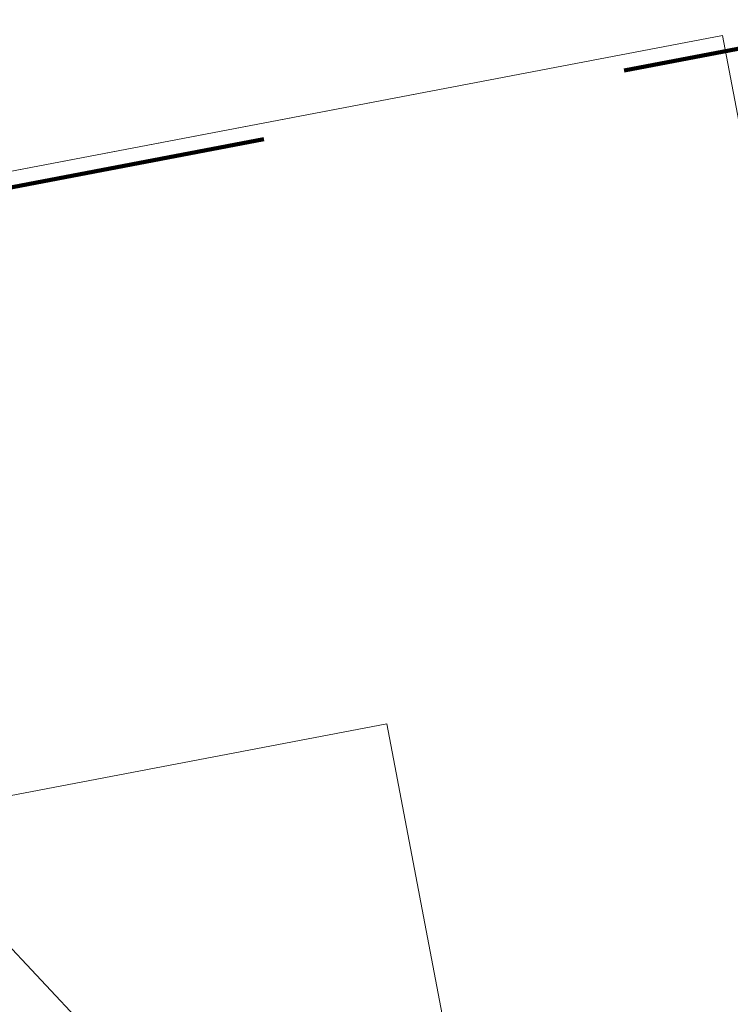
# Model space of a CAD drawing. Extents: x 3503739 to 3504470, y 5375172 to 5375561.
# Tile 103 of 121: x 3504139.273 to 3504139.66, y 5375390.008 to 5375390.544. Entities that reach past the tile are written whole.
import ezdxf

# ---------------------------------------------------------------- set-up
doc = ezdxf.new("R2010")
doc.units = 0
doc.header["$MEASUREMENT"] = 0
doc.linetypes.add('1', pattern=[1.4, 0.5, -0.2, 0.5, -0.2])
for name, color, linetype in [('_4WP_KANCADT_', 7, 'Continuous'), ('BHM_WA', 7, 'Continuous'), ('KMP_TIEF20-05-25', 7, 'Continuous')]:
    doc.layers.add(name, color=color, linetype=linetype)

msp = doc.modelspace()

# ---------------------------------------------------------------- linework, layer by layer
at = {"layer": '_4WP_KANCADT_', "color": 7, "linetype": 'Continuous', "lineweight": 25}
msp.add_line((3504139.56424, 5375389.72342), (3504131.91123, 5375397.87138), dxfattribs=at)
at = {"layer": 'BHM_WA', "color": 254, "linetype": 'Continuous', "lineweight": 13}
for points in [[(3504138.47705, 5375390.31098, 0), (3504139.65581, 5375390.53576, 0), (3504139.89932, 5375389.25877, 0), (3504138.72056, 5375389.03399, 0), (3504138.4965, 5375390.20895, 0), (3504138.72056, 5375389.03399, 0), (3504139.89932, 5375389.25877, 0), (3504139.65581, 5375390.53576, 0), (3504138.6684, 5375390.34747, 0), (3504138.52244, 5375390.31963, 0), (3504138.47705, 5375390.31098, 0)], [(3504138.47705, 5375390.31098, 0), (3504138.48141, 5375390.2881, 0), (3504138.4965, 5375390.20895, 0), (3504138.72056, 5375389.03399, 0), (3504139.89932, 5375389.25877, 0), (3504139.65581, 5375390.53576, 0), (3504138.6684, 5375390.34747, 0), (3504138.52244, 5375390.31963, 0), (3504138.47705, 5375390.31098, 0), (3504139.65581, 5375390.53576, 0), (3504139.89932, 5375389.25877, 0), (3504138.72056, 5375389.03399, 0), (3504138.47705, 5375390.31098, 0)], [(3504138.9163, 5375389.34214, 0), (3504139.60391, 5375389.47326, 0), (3504139.47279, 5375390.16087, 0), (3504138.78518, 5375390.02975, 0), (3504139.47279, 5375390.16087, 0), (3504139.60391, 5375389.47326, 0), (3504138.9163, 5375389.34214, 0), (3504138.78518, 5375390.02975, 0), (3504138.9163, 5375389.34214, 0)], [(3504138.9163, 5375389.34214, 0), (3504139.60391, 5375389.47326, 0), (3504139.47279, 5375390.16087, 0), (3504138.78518, 5375390.02975, 0), (3504138.9163, 5375389.34214, 0), (3504139.60391, 5375389.47326, 0), (3504139.47279, 5375390.16087, 0), (3504138.78518, 5375390.02975, 0), (3504138.9163, 5375389.34214, 0)]]:
    msp.add_polyline3d(points, dxfattribs=at)
at = {"layer": 'KMP_TIEF20-05-25', "color": 250, "linetype": '1', "lineweight": 100}
msp.add_line((3504144.21902, 5375391.3971), (3504116.79137, 5375386.16688), dxfattribs=at)

doc.saveas('drawing.dxf')
